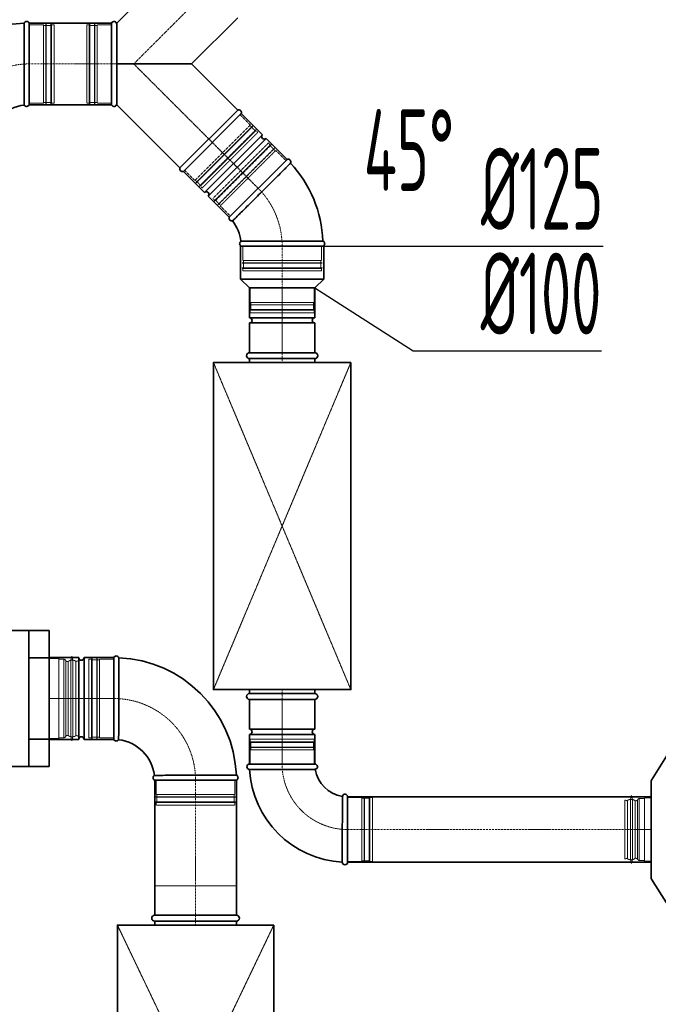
# Model space of a CAD drawing. Header units: millimetres. Extents: x 15940 to 92175, y -24684 to 227664.
# Tile 68 of 132: x 54362 to 55338, y 84953 to 86458. Entities that reach past the tile are written whole.
import ezdxf

# ---------------------------------------------------------------- set-up
doc = ezdxf.new("R2010")
doc.units = ezdxf.units.MM
doc.header["$LTSCALE"] = 0.05
for name, pattern in [('ACAD_ISO02W100', [15, 12, -3]), ('ACAD_ISO10W100', [18, 12, -3, 0, -3]), ('phl_thick', [0])]:
    doc.linetypes.add(name, pattern=pattern)
for name, color, linetype, lineweight in [('VZT_01 SUP (PŘÍVOD) - OBRYS', 5, 'Continuous', 35), ('VZT_02 SUP (PŘÍVOD) - OSA', 5, 'ACAD_ISO10W100', 5), ('VZT_05 ETA (ODVOD) - OBRYS', 6, 'Continuous', 35), ('VZT_06 ETA (ODVOD) - OSA', 6, 'ACAD_ISO10W100', 5), ('VZT_30 DISTRIBUČNÍ PRVKY - OBRYS', 1, 'Continuous', 35), ('VZT_35 TLUMIČE HLUKU - OBRYS', 1, 'Continuous', 35), ('VZT_36 TLUMIČE HLUKU - OSA', 1, 'ACAD_ISO10W100', 5), ('VZT_37 TLUMIČE HLUKU - DETAIL', 8, 'ACAD_ISO02W100', 5), ('VZT_60_KOTY - DIMENZE', 7, 'Continuous', 5)]:
    doc.layers.add(name, color=color, linetype=linetype, lineweight=lineweight)
for name, color, linetype, lineweight, plot in [('VZT_03 SUP (PŘÍVOD) - NETISK', 8, 'ACAD_ISO02W100', 5, False), ('VZT_07 ETA (ODVOD) - NETISK', 8, 'ACAD_ISO02W100', 5, False), ('VZT_34 DISTRIBUČNÍ PRVKY - NETISK', 8, 'ACAD_ISO02W100', 5, False), ('VZT_39 TLUMIČE HLUKU - NETISK', 8, 'ACAD_ISO02W100', 5, False)]:
    doc.layers.add(name, color=color, linetype=linetype, lineweight=lineweight, plot=plot)
doc.styles.add('EVORA_125', font='isocp.shx', dxfattribs={"width": 0.6, "height": 125})

msp = doc.modelspace()

# ---------------------------------------------------------------- linework, layer by layer
at = {"layer": 'VZT_01 SUP (PŘÍVOD) - OBRYS'}
for p, q in [((54510.2, 86453), (54606.7, 86549.5)), ((54624.5, 86390.5), (54695.1, 86461.1)), ((54376.3, 86453), (54376.3, 86328)), ((54502.2, 86328), (54502.2, 86453)), ((54510.2, 86447.5), (54510.2, 86453)), ((54510.2, 86333.4), (54510.2, 86447.5)), ((54536.1, 86390.5), (54510.2, 86390.5)), ((54624.5, 86390.5), (54536.1, 86390.5)), ((54695.1, 86319.9), (54624.5, 86390.5)), ((54510.2, 86333.4), (54510.2, 86328)), ((54606.7, 86231.5), (54510.2, 86328)), ((54695.1, 86319.9), (54606.7, 86231.5)), ((54700.5, 86314.5), (54612.1, 86226.1)), ((54612.1, 86226.1), (54700.5, 86314.5)), ((54700.5, 86314.5), (54732.7, 86282.3)), ((54732.7, 86282.3), (54644.3, 86193.9)), ((54738.4, 86276.6), (54650, 86188.2)), ((54738.4, 86276.6), (54770.5, 86244.5)), ((54770.5, 86244.5), (54682.1, 86156.1)), ((54770.5, 86244.5), (54682.1, 86156.1)), ((54612.1, 86226.1), (54644.3, 86193.9)), ((54650, 86188.2), (54682.1, 86156.1)), ((54699.4, 86111.9), (54826.4, 86111.9)), ((54699.4, 86111.9), (54699.4, 86061.4)), ((54700.4, 86111.9), (54825.4, 86111.9)), ((54826.4, 86111.9), (54826.4, 86061.4)), ((54699.4, 86061.4), (54826.4, 86061.4)), ((54712.9, 86047.9), (54699.4, 86061.4)), ((54812.9, 86047.9), (54826.4, 86061.4)), ((54812.9, 86047.9), (54712.9, 86047.9)), ((54712.9, 86002.4), (54712.9, 86047.9)), ((54712.9, 86047.9), (54812.9, 86047.9)), ((54812.9, 86002.4), (54812.9, 86047.9)), ((54812.9, 86002.4), (54712.9, 86002.4)), ((54812.9, 85994.4), (54712.9, 85994.4)), ((54712.9, 85948.9), (54712.9, 85994.4)), ((54812.9, 85948.9), (54812.9, 85994.4)), ((54812.9, 85948.9), (54712.9, 85948.9)), ((54812.9, 85418.9), (54712.9, 85418.9)), ((54712.9, 85373.4), (54712.9, 85418.9)), ((54812.9, 85373.4), (54812.9, 85418.9)), ((54812.9, 85373.4), (54712.9, 85373.4)), ((54812.9, 85365.4), (54712.9, 85365.4)), ((54712.9, 85319.9), (54712.9, 85365.4)), ((54812.9, 85319.9), (54812.9, 85365.4)), ((54812.9, 85319.9), (54712.9, 85319.9)), ((54712.9, 85319.9), (54812.9, 85319.9)), ((54712.9, 85311.9), (54763.1, 85311.9)), ((54862.9, 85269.9), (54862.9, 85169.9)), ((54854.9, 85169.9), (54854.9, 85220))]:
    msp.add_line(p, q, dxfattribs=at)
for points in [[(54376.3, 86453), (54502.2, 86453)], [(54376.3, 86328), (54502.2, 86328)], [(55326.7, 85269.9), (54862.9, 85269.9)], [(55326.7, 85169.9), (54862.9, 85169.9)]]:
    msp.add_lwpolyline(points, dxfattribs=at)
for centre, radius, start, end in [((54376.3, 86265.5), 187.5, 92.3607, 177.6393), ((54372.4, 86451.3), 4.17, 23.4678, 158.8928), ((54506.1, 86451.3), 4.17, 2.2285, 156.5322), ((54376.3, 86265.5), 62.5, 96.8302, 173.1698), ((54372.4, 86329.6), 4.17, 210.2981, 336.5322), ((54506.1, 86329.6), 4.17, 203.4678, 357.7715), ((54696.6, 86316), 4.17, 338.4678, 111.5322), ((54735.5, 86279.5), 4, 135, 315), ((54772.1, 86240.6), 4.17, 336.1072, 111.5322), ((54637.9, 86111.9), 187.5, 2.3607, 42.6393), ((54610.6, 86230), 4.17, 158.4678, 291.5322), ((54647.1, 86191.1), 4, 315, 135), ((54686, 86154.5), 4.17, 158.4678, 284.7019), ((54637.9, 86111.9), 62.5, 6.8302, 38.1698), ((54702.1, 86115.7), 4.17, 120.2981, 246.5322), ((54823.8, 86115.7), 4.17, 293.4678, 68.8928), ((54712.9, 85998.4), 4, 270, 90), ((54812.9, 85998.4), 4, 90, 270), ((54712.9, 85369.4), 4, 270, 90), ((54812.9, 85369.4), 4, 90, 270), ((54712.9, 85315.9), 4, 90, 270), ((54812.9, 85315.9), 4, 279.1478, 90), ((54862.9, 85319.9), 150, 183.0572, 266.9428), ((54862.9, 85319.9), 50, 189.1478, 260.8522), ((54858.9, 85269.9), 4, 0, 170.8522), ((54858.9, 85169.9), 4, 180, 0)]:
    msp.add_arc(centre, radius, start, end, dxfattribs=at)
for points, knots in [([(54368.8, 86327.5), (54368.8, 86327.5), (54368.8, 86327.6), (54368.8, 86327.9), (54368.8, 86328.2), (54368.8, 86329.3), (54368.8, 86330.1), (54368.8, 86333.2), (54368.8, 86336.3), (54368.7, 86345.3), (54368.7, 86351.4), (54368.7, 86365.6), (54368.6, 86373.4), (54368.6, 86389.6), (54368.6, 86397.8), (54368.6, 86413.7), (54368.6, 86421.2), (54368.5, 86434.3), (54368.5, 86439.9), (54368.5, 86446.9), (54368.5, 86449), (54368.5, 86452), (54368.5, 86452.8), (54368.5, 86452.8)], [197.067977, 197.067977, 197.067977, 197.067977, 201.792196, 201.792196, 209.190204, 209.190204, 218.040239, 218.040239, 237.760854, 237.760854, 262.206108, 262.206108, 286.831239, 286.831239, 311.323072, 311.323072, 335.946087, 335.946087, 360.704397, 360.704397, 377.088273, 377.088273, 394.105327, 394.105327, 394.105327, 394.105327]), ([(54687.1, 86150.5), (54687.1, 86150.5), (54687.1, 86150.5), (54687.3, 86150.8), (54687.6, 86151), (54688.3, 86151.7), (54688.9, 86152.3), (54691.1, 86154.5), (54693.4, 86156.7), (54699.7, 86163), (54704.1, 86167.3), (54714.1, 86177.3), (54719.6, 86182.8), (54731.1, 86194.2), (54737, 86200), (54748.2, 86211.2), (54753.5, 86216.5), (54762.8, 86225.8), (54766.8, 86229.8), (54771.7, 86234.7), (54773.2, 86236.2), (54775.3, 86238.3), (54775.9, 86238.9), (54775.9, 86238.9)], [197.067977, 197.067977, 197.067977, 197.067977, 201.792196, 201.792196, 209.190204, 209.190204, 218.040239, 218.040239, 237.760854, 237.760854, 262.206108, 262.206108, 286.831239, 286.831239, 311.323072, 311.323072, 335.946087, 335.946087, 360.704397, 360.704397, 377.088273, 377.088273, 394.105327, 394.105327, 394.105327, 394.105327]), ([(54825.3, 86119.6), (54825.3, 86119.6), (54823.7, 86119.6), (54817.5, 86119.6), (54813, 86119.6), (54801.6, 86119.6), (54794.8, 86119.6), (54779.9, 86119.6), (54771.9, 86119.5), (54755.6, 86119.5), (54747.6, 86119.5), (54732.5, 86119.5), (54725.5, 86119.4), (54713.7, 86119.4), (54708.9, 86119.4), (54702.1, 86119.3), (54700.2, 86119.3), (54700, 86119.3), (54700, 86119.3), (54700, 86119.3)], [0, 0, 0, 0, 24.392784, 24.392784, 48.777002, 48.777002, 73.152705, 73.152705, 97.508329, 97.508329, 121.831482, 121.831482, 146.180287, 146.180287, 170.775455, 170.775455, 195.53354, 195.53354, 197.168564, 197.168564, 197.168564, 197.168564]), ([(54763.1, 85311.9), (54769.5, 85311.9), (54775.8, 85311.9), (54787.8, 85311.9), (54793.4, 85311.9), (54802.9, 85311.9), (54806.7, 85311.9), (54812, 85311.9), (54813.4, 85311.9), (54813.6, 85311.9), (54813.6, 85311.9), (54813.6, 85311.9)], [78.71119, 78.71119, 78.71119, 78.71119, 97.804615, 97.804615, 117.523893, 117.523893, 137.264303, 137.264303, 156.831737, 156.831737, 157.874915, 157.874915, 157.874915, 157.874915]), ([(54855, 85270.5), (54855, 85270.5), (54855, 85269.4), (54855, 85264.9), (54855, 85261.4), (54855, 85252.6), (54855, 85247.2), (54854.9, 85235.3), (54854.9, 85228.8), (54854.9, 85221.5), (54854.9, 85220.8), (54854.9, 85220)], [157.874915, 157.874915, 157.874915, 157.874915, 176.103874, 176.103874, 195.460379, 195.460379, 215.101284, 215.101284, 234.82164, 234.82164, 237.034743, 237.034743, 237.034743, 237.034743])]:
    msp.add_open_spline(points, degree=3, knots=knots, dxfattribs=at)
at = {"layer": 'VZT_02 SUP (PŘÍVOD) - OSA'}
for points in [[(54536.1, 86390.5), (54656.3, 86510.7)], [(54656.3, 86270.3), (54536.1, 86390.5), (54502.2, 86390.5)], [(54656.3, 86270.3), (54726.3, 86200.3)], [(54762.9, 85948.9), (54762.9, 86047.9)], [(54762.9, 85319.9), (54762.9, 85418.9)]]:
    msp.add_lwpolyline(points, dxfattribs=at)
at = {"layer": 'VZT_02 SUP (PŘÍVOD) - OSA', "ltscale": 0.3}
for points in [[(54251.3, 86265.5), (54251.3, 86265.5, -0.414214), (54376.3, 86390.5), (54376.3, 86390.5)], [(54762.9, 86111.9), (54762.9, 86111.9, 0.198912), (54726.3, 86200.3, 0.198912)], [(54862.9, 85219.9), (54862.9, 85219.9, -0.414214), (54762.9, 85319.9), (54762.9, 85319.9)]]:
    msp.add_lwpolyline(points, format="xyb", dxfattribs=at)
at = {"layer": 'VZT_02 SUP (PŘÍVOD) - OSA', "ltscale": 5}
for points in [[(54502.2, 86390.5), (54376.3, 86390.5)], [(54862.9, 85219.9), (55326.7, 85219.9)]]:
    msp.add_lwpolyline(points, dxfattribs=at)
at = {"layer": 'VZT_02 SUP (PŘÍVOD) - OSA', "ltscale": 0.3}
msp.add_lwpolyline([(54762.9, 86111.9), (54762.9, 86047.9)], dxfattribs=at)
at = {"layer": 'VZT_03 SUP (PŘÍVOD) - NETISK', "ltscale": 0.4}
for p, q in [((54376.3, 86450.5), (54398.3, 86450.5)), ((54398.3, 86450.5), (54398.3, 86330.5)), ((54398.3, 86449.5), (54401.8, 86449.5)), ((54401.8, 86451.5), (54401.8, 86329.5)), ((54401.8, 86451.5), (54402.3, 86451.5)), ((54402.3, 86451.5), (54402.3, 86329.5)), ((54402.3, 86449.5), (54409.3, 86449.5)), ((54409.3, 86451.5), (54409.3, 86329.5)), ((54409.3, 86451.5), (54409.8, 86451.5)), ((54409.8, 86451.5), (54409.8, 86329.5)), ((54409.8, 86449.5), (54410.3, 86449.5)), ((54410.3, 86450.5), (54410.3, 86330.5)), ((54410.3, 86450.5), (54414.3, 86450.5)), ((54414.3, 86450.5), (54414.3, 86330.5)), ((54464.2, 86330.5), (54464.2, 86450.5)), ((54468.2, 86450.5), (54464.2, 86450.5)), ((54468.2, 86330.5), (54468.2, 86450.5)), ((54468.7, 86449.5), (54468.2, 86449.5)), ((54468.7, 86329.5), (54468.7, 86451.5)), ((54469.2, 86451.5), (54468.7, 86451.5)), ((54469.2, 86329.5), (54469.2, 86451.5)), ((54476.2, 86449.5), (54469.2, 86449.5)), ((54476.2, 86329.5), (54476.2, 86451.5)), ((54476.7, 86451.5), (54476.2, 86451.5)), ((54476.7, 86329.5), (54476.7, 86451.5)), ((54480.2, 86449.5), (54476.7, 86449.5)), ((54480.2, 86330.5), (54480.2, 86450.5)), ((54502.2, 86450.5), (54480.2, 86450.5)), ((54376.3, 86330.5), (54398.3, 86330.5)), ((54398.3, 86331.5), (54401.8, 86331.5)), ((54401.8, 86329.5), (54402.3, 86329.5)), ((54402.3, 86331.5), (54409.3, 86331.5)), ((54409.3, 86329.5), (54409.8, 86329.5)), ((54409.8, 86331.5), (54410.3, 86331.5)), ((54410.3, 86330.5), (54414.3, 86330.5)), ((54468.2, 86330.5), (54464.2, 86330.5)), ((54468.7, 86331.5), (54468.2, 86331.5)), ((54469.2, 86329.5), (54468.7, 86329.5)), ((54476.2, 86331.5), (54469.2, 86331.5)), ((54476.7, 86329.5), (54476.2, 86329.5)), ((54480.2, 86331.5), (54476.7, 86331.5)), ((54502.2, 86330.5), (54480.2, 86330.5)), ((54714.3, 86297.1), (54698.8, 86312.7)), ((54629.5, 86212.3), (54714.3, 86297.1)), ((54631.2, 86209.1), (54717.5, 86295.4)), ((54631.6, 86208.7), (54717.9, 86295)), ((54716.1, 86294), (54713.6, 86296.4)), ((54717.9, 86295), (54717.5, 86295.4)), ((54636.5, 86203.8), (54722.8, 86290.1)), ((54636.9, 86203.4), (54723.2, 86289.7)), ((54637.9, 86203.8), (54722.8, 86288.6)), ((54640.8, 86201), (54725.6, 86285.8)), ((54721.4, 86288.6), (54716.4, 86293.6)), ((54722.1, 86287.9), (54721.7, 86288.3)), ((54723.2, 86289.7), (54722.8, 86290.1)), ((54725.6, 86285.8), (54722.8, 86288.6)), ((54741.9, 86269.6), (54657, 86184.7)), ((54745.8, 86267.1), (54659.5, 86180.8)), ((54746.1, 86266.7), (54659.9, 86180.5)), ((54744.7, 86266.7), (54659.9, 86181.9)), ((54744.7, 86266.7), (54741.9, 86269.6)), ((54744.4, 86265.7), (54744, 86266)), ((54749.7, 86260.4), (54744.7, 86265.3)), ((54746.1, 86266.7), (54745.8, 86267.1)), ((54751.1, 86261.8), (54664.8, 86175.5)), ((54751.4, 86261.4), (54665.2, 86175.2)), ((54753.2, 86258.2), (54668.4, 86173.4)), ((54752.5, 86257.5), (54750, 86260)), ((54751.4, 86261.4), (54751.1, 86261.8)), ((54768.8, 86242.7), (54753.2, 86258.2)), ((54629.5, 86212.3), (54613.9, 86227.8)), ((54632.6, 86210.5), (54630.2, 86213)), ((54631.6, 86208.7), (54631.2, 86209.1)), ((54637.9, 86205.2), (54633, 86210.2)), ((54638.7, 86204.5), (54638.3, 86204.9)), ((54636.9, 86203.4), (54636.5, 86203.8)), ((54640.8, 86201), (54637.9, 86203.8)), ((54659.9, 86181.9), (54657, 86184.7)), ((54659.9, 86180.5), (54659.5, 86180.8)), ((54660.9, 86182.2), (54660.6, 86182.6)), ((54666.2, 86176.9), (54661.3, 86181.9)), ((54665.2, 86175.2), (54664.8, 86175.5)), ((54669.1, 86174.1), (54666.6, 86176.6)), ((54683.9, 86157.8), (54668.4, 86173.4)), ((54702.9, 86111.9), (54702.9, 86089.9)), ((54822.9, 86111.9), (54822.9, 86089.9)), ((54701.9, 86086.4), (54823.9, 86086.4)), ((54701.9, 86086.4), (54701.9, 86085.9)), ((54701.9, 86085.9), (54823.9, 86085.9)), ((54702.9, 86089.9), (54822.9, 86089.9)), ((54703.9, 86089.9), (54703.9, 86086.4)), ((54703.9, 86085.9), (54703.9, 86078.9)), ((54821.9, 86089.9), (54821.9, 86086.4)), ((54821.9, 86085.9), (54821.9, 86078.9)), ((54823.9, 86086.4), (54823.9, 86085.9)), ((54701.9, 86078.9), (54823.9, 86078.9)), ((54701.9, 86078.9), (54701.9, 86078.4)), ((54701.9, 86078.4), (54823.9, 86078.4)), ((54702.9, 86077.9), (54822.9, 86077.9)), ((54702.9, 86077.9), (54702.9, 86073.9)), ((54702.9, 86073.9), (54822.9, 86073.9)), ((54703.9, 86078.4), (54703.9, 86077.9)), ((54821.9, 86078.4), (54821.9, 86077.9)), ((54822.9, 86077.9), (54822.9, 86073.9)), ((54823.9, 86078.9), (54823.9, 86078.4)), ((54713.9, 86025.9), (54713.9, 86047.9)), ((54811.9, 86025.9), (54811.9, 86047.9)), ((54811.9, 86025.9), (54713.9, 86025.9)), ((54714.9, 86022.4), (54714.9, 86025.9)), ((54810.9, 86022.4), (54810.9, 86025.9)), ((54812.9, 86022.4), (54712.9, 86022.4)), ((54712.9, 86021.9), (54712.9, 86022.4)), ((54812.9, 86021.9), (54712.9, 86021.9)), ((54812.9, 86014.9), (54712.9, 86014.9)), ((54712.9, 86014.4), (54712.9, 86014.9)), ((54812.9, 86014.4), (54712.9, 86014.4)), ((54811.9, 86013.9), (54713.9, 86013.9)), ((54713.9, 86009.9), (54713.9, 86013.9)), ((54811.9, 86009.9), (54713.9, 86009.9)), ((54714.9, 86014.9), (54714.9, 86021.9)), ((54714.9, 86013.9), (54714.9, 86014.4)), ((54810.9, 86014.9), (54810.9, 86021.9)), ((54810.9, 86013.9), (54810.9, 86014.4)), ((54811.9, 86009.9), (54811.9, 86013.9)), ((54812.9, 86021.9), (54812.9, 86022.4)), ((54812.9, 86014.4), (54812.9, 86014.9)), ((54712.9, 85353.4), (54812.9, 85353.4)), ((54712.9, 85352.9), (54712.9, 85353.4)), ((54712.9, 85352.9), (54812.9, 85352.9)), ((54713.9, 85357.9), (54811.9, 85357.9)), ((54713.9, 85353.9), (54713.9, 85357.9)), ((54713.9, 85353.9), (54811.9, 85353.9)), ((54714.9, 85353.4), (54714.9, 85353.9)), ((54714.9, 85345.9), (54714.9, 85352.9)), ((54810.9, 85353.4), (54810.9, 85353.9)), ((54810.9, 85345.9), (54810.9, 85352.9)), ((54811.9, 85353.9), (54811.9, 85357.9)), ((54812.9, 85352.9), (54812.9, 85353.4)), ((54712.9, 85345.9), (54812.9, 85345.9)), ((54712.9, 85345.4), (54712.9, 85345.9)), ((54712.9, 85345.4), (54812.9, 85345.4)), ((54713.9, 85341.9), (54811.9, 85341.9)), ((54713.9, 85319.9), (54713.9, 85341.9)), ((54714.9, 85341.9), (54714.9, 85345.4)), ((54810.9, 85341.9), (54810.9, 85345.4)), ((54811.9, 85319.9), (54811.9, 85341.9)), ((54812.9, 85345.4), (54812.9, 85345.9)), ((54884.9, 85268.9), (54862.9, 85268.9)), ((54884.9, 85170.9), (54884.9, 85268.9)), ((54888.4, 85267.9), (54884.9, 85267.9)), ((54888.4, 85169.9), (54888.4, 85269.9)), ((54888.9, 85269.9), (54888.4, 85269.9)), ((54888.9, 85169.9), (54888.9, 85269.9)), ((54895.9, 85267.9), (54888.9, 85267.9)), ((54895.9, 85169.9), (54895.9, 85269.9)), ((54896.4, 85269.9), (54895.9, 85269.9)), ((54896.4, 85169.9), (54896.4, 85269.9)), ((54896.9, 85267.9), (54896.4, 85267.9)), ((54896.9, 85170.9), (54896.9, 85268.9)), ((54900.9, 85268.9), (54896.9, 85268.9)), ((54900.9, 85170.9), (54900.9, 85268.9)), ((54884.9, 85170.9), (54862.9, 85170.9)), ((54888.4, 85171.9), (54884.9, 85171.9)), ((54888.9, 85169.9), (54888.4, 85169.9)), ((54895.9, 85171.9), (54888.9, 85171.9)), ((54896.4, 85169.9), (54895.9, 85169.9)), ((54896.9, 85171.9), (54896.4, 85171.9)), ((54900.9, 85170.9), (54896.9, 85170.9))]:
    msp.add_line(p, q, dxfattribs=at)
for points in [[(54441.5, 85484.9), (54440, 85478.9, 0.058981), (54440, 85478.3), (54440, 85420.2)], [(54441.5, 85484.9), (54442.9, 85479.1, -0.060863), (54443, 85478.5), (54443, 85420.2)], [(54421.6, 85480.2), (54429.4, 85480.2, -0.291473), (54431.8, 85478.7, -0.291473)], [(54441.5, 85355.6), (54440, 85361.6, -0.058981), (54440, 85362.2), (54440, 85420.2)], [(54441.5, 85355.6), (54442.9, 85361.4, 0.060863), (54443, 85362), (54443, 85420.2)], [(54421.6, 85360.2), (54429.4, 85360.2, 0.291473), (54431.8, 85361.8, 0.291473)]]:
    msp.add_lwpolyline(points, format="xyb", dxfattribs=at)
for points in [[(54406.6, 85359.2), (54421.6, 85359.2), (54421.6, 85481.2), (54406.6, 85481.2)], [(54406.6, 85359.2), (54406.6, 85481.2)], [(54429.4, 85480.2), (54429.4, 85420.2)], [(54432.1, 85478.3), (54432.1, 85420.2)], [(54435.7, 85476.6), (54435.7, 85420.2)], [(54447.4, 85477.4), (54447.4, 85420.2)], [(54447.6, 85476.5), (54451.6, 85477.9), (54451.6, 85420.2)], [(54429.4, 85360.2), (54429.4, 85420.2)], [(54432.1, 85362.2), (54432.1, 85420.2)], [(54435.7, 85363.8), (54435.7, 85420.2)], [(54447.4, 85363.1), (54447.4, 85420.2)], [(54447.6, 85364), (54451.6, 85362.6), (54451.6, 85420.2)]]:
    msp.add_lwpolyline(points, dxfattribs=at)
for centre, radius, start, end in [((54435.3, 85480.5), 3.88, 207.4993, 276.6735), ((54442.1, 85468.4), 10.5, 59.7176, 127.8378), ((54435.3, 85360), 3.88, 83.3265, 152.5007), ((54442.1, 85372.1), 10.5, 232.1622, 300.2824)]:
    msp.add_arc(centre, radius, start, end, dxfattribs=at)
at = {"layer": 'VZT_05 ETA (ODVOD) - OBRYS'}
for p, q in [((54406.6, 85357.7), (54406.6, 85482.7)), ((54406.6, 85482.7), (54452.1, 85482.7)), ((54452.1, 85357.7), (54452.1, 85482.7)), ((54460.1, 85357.7), (54460.1, 85482.7)), ((54460.1, 85482.7), (54505.6, 85482.7)), ((54505.6, 85357.7), (54505.6, 85482.7)), ((54505.6, 85357.7), (54505.6, 85482.7)), ((54406.6, 85357.7), (54452.1, 85357.7)), ((54460.1, 85357.7), (54505.6, 85357.7)), ((54693.1, 85295.2), (54568.1, 85295.2))]:
    msp.add_line(p, q, dxfattribs=at)
for points in [[(54127, 85524), (54375.6, 85524)], [(54375.6, 85482.5), (54406.6, 85482.5)], [(54375.6, 85357.9), (54406.6, 85357.9)], [(54127, 85316.4), (54375.6, 85316.4)], [(54568.1, 85088.8), (54568.1, 85295.2)], [(54693.1, 85088.8), (54693.1, 85295.2)]]:
    msp.add_lwpolyline(points, dxfattribs=at)
msp.add_lwpolyline([(54406.6, 85316.4), (54375.6, 85316.4), (54375.6, 85524), (54406.6, 85524)], close=True, dxfattribs=at)
for centre, radius, start, end in [((54456.1, 85482.7), 4, 180, 0), ((54509.4, 85481.1), 4.17, 21.1072, 156.5322), ((54505.6, 85295.2), 187.5, 2.3607, 87.6393), ((54456.1, 85357.7), 4, 0, 180), ((54509.4, 85359.4), 4.17, 203.4678, 329.7019), ((54505.6, 85295.2), 62.5, 6.8302, 83.1698), ((54569.7, 85299.1), 4.17, 120.2981, 246.5322), ((54691.4, 85299.1), 4.17, 293.4678, 68.8928)]:
    msp.add_arc(centre, radius, start, end, dxfattribs=at)
for points, knots in [([(54513, 85357.3), (54513, 85357.3), (54513, 85358.9), (54513.1, 85365), (54513.1, 85369.5), (54513.1, 85380.9), (54513.2, 85387.7), (54513.2, 85402.7), (54513.2, 85410.8), (54513.2, 85427.1), (54513.3, 85435.2), (54513.3, 85450.4), (54513.3, 85457.4), (54513.3, 85469.2), (54513.3, 85473.9), (54513.3, 85480.5), (54513.3, 85482.3), (54513.3, 85482.6), (54513.3, 85482.6), (54513.3, 85482.6)], [0, 0, 0, 0, 24.235852, 24.235852, 48.531845, 48.531845, 73.024415, 73.024415, 97.570898, 97.570898, 122.078339, 122.078339, 146.53579, 146.53579, 170.957495, 170.957495, 195.359468, 195.359468, 197.168246, 197.168246, 197.168246, 197.168246]), ([(54567.6, 85302.7), (54567.6, 85302.7), (54567.7, 85302.7), (54568, 85302.7), (54568.3, 85302.7), (54569.4, 85302.7), (54570.2, 85302.7), (54573.3, 85302.7), (54576.4, 85302.7), (54585.4, 85302.8), (54591.5, 85302.8), (54605.7, 85302.8), (54613.5, 85302.9), (54629.7, 85302.9), (54637.9, 85302.9), (54653.8, 85302.9), (54661.3, 85302.9), (54674.4, 85303), (54680, 85303), (54687, 85303), (54689.1, 85303), (54692.1, 85303), (54692.9, 85303), (54692.9, 85303)], [197.067977, 197.067977, 197.067977, 197.067977, 201.792196, 201.792196, 209.190204, 209.190204, 218.040239, 218.040239, 237.760854, 237.760854, 262.206108, 262.206108, 286.831239, 286.831239, 311.323072, 311.323072, 335.946087, 335.946087, 360.704397, 360.704397, 377.088273, 377.088273, 394.105327, 394.105327, 394.105327, 394.105327])]:
    msp.add_open_spline(points, degree=3, knots=knots, dxfattribs=at)
at = {"layer": 'VZT_06 ETA (ODVOD) - OSA'}
msp.add_lwpolyline([(54406.6, 85420.2), (54505.6, 85420.2)], dxfattribs=at)
at = {"layer": 'VZT_06 ETA (ODVOD) - OSA', "ltscale": 0.3}
msp.add_lwpolyline([(54505.6, 85420.2), (54505.6, 85420.2, -0.414214), (54630.6, 85295.2), (54630.6, 85295.2)], format="xyb", dxfattribs=at)
at = {"layer": 'VZT_06 ETA (ODVOD) - OSA', "ltscale": 5}
msp.add_lwpolyline([(54630.6, 85295.2), (54630.6, 85088.8)], dxfattribs=at)
at = {"layer": 'VZT_07 ETA (ODVOD) - NETISK', "ltscale": 0.4}
for p, q in [((54467.6, 85360.2), (54467.6, 85480.2)), ((54471.6, 85480.2), (54467.6, 85480.2)), ((54471.6, 85360.2), (54471.6, 85480.2)), ((54472.1, 85479.2), (54471.6, 85479.2)), ((54472.1, 85359.2), (54472.1, 85481.2)), ((54472.6, 85481.2), (54472.1, 85481.2)), ((54472.6, 85359.2), (54472.6, 85481.2)), ((54479.6, 85479.2), (54472.6, 85479.2)), ((54479.6, 85359.2), (54479.6, 85481.2)), ((54480.1, 85481.2), (54479.6, 85481.2)), ((54480.1, 85359.2), (54480.1, 85481.2)), ((54483.6, 85479.2), (54480.1, 85479.2)), ((54483.6, 85360.2), (54483.6, 85480.2)), ((54505.6, 85480.2), (54483.6, 85480.2)), ((54472.1, 85361.2), (54471.6, 85361.2)), ((54479.6, 85361.2), (54472.6, 85361.2)), ((54483.6, 85361.2), (54480.1, 85361.2)), ((54471.6, 85360.2), (54467.6, 85360.2)), ((54472.6, 85359.2), (54472.1, 85359.2)), ((54480.1, 85359.2), (54479.6, 85359.2)), ((54505.6, 85360.2), (54483.6, 85360.2)), ((54570.6, 85295.2), (54570.6, 85273.2)), ((54690.6, 85295.2), (54690.6, 85273.2)), ((54690.6, 85273.2), (54570.6, 85273.2)), ((54571.6, 85273.2), (54571.6, 85269.7)), ((54689.6, 85273.2), (54689.6, 85269.7)), ((54691.6, 85269.7), (54569.6, 85269.7)), ((54569.6, 85269.7), (54569.6, 85269.2)), ((54691.6, 85269.2), (54569.6, 85269.2)), ((54691.6, 85262.2), (54569.6, 85262.2)), ((54569.6, 85262.2), (54569.6, 85261.7)), ((54691.6, 85261.7), (54569.6, 85261.7)), ((54690.6, 85261.2), (54570.6, 85261.2)), ((54570.6, 85261.2), (54570.6, 85257.2)), ((54690.6, 85257.2), (54570.6, 85257.2)), ((54571.6, 85269.2), (54571.6, 85262.2)), ((54571.6, 85261.7), (54571.6, 85261.2)), ((54689.6, 85269.2), (54689.6, 85262.2)), ((54689.6, 85261.7), (54689.6, 85261.2)), ((54690.6, 85261.2), (54690.6, 85257.2)), ((54691.6, 85269.7), (54691.6, 85269.2)), ((54691.6, 85262.2), (54691.6, 85261.7))]:
    msp.add_line(p, q, dxfattribs=at)
at = {"layer": 'VZT_30 DISTRIBUČNÍ PRVKY - OBRYS'}
msp.add_lwpolyline([(55352.7, 85336), (55327.3, 85295.6, 0.141374), (55326.7, 85293.5), (55326.7, 85146.2, 0.141374), (55327.3, 85144.1), (55352.7, 85103.8)], format="xyb", dxfattribs=at)
at = {"layer": 'VZT_34 DISTRIBUČNÍ PRVKY - NETISK'}
for points in [[(55296.8, 85272), (55295.4, 85266.3, 0.060863), (55295.3, 85265.6), (55295.3, 85219.9)], [(55296.8, 85272), (55298.2, 85266, -0.058981), (55298.3, 85265.4), (55298.3, 85219.9)], [(55316.7, 85267.4), (55308.8, 85267.4, 0.291473), (55306.4, 85265.8, 0.291473)], [(55296.8, 85167.7), (55295.4, 85173.5, -0.060863), (55295.3, 85174.1), (55295.3, 85219.9)], [(55296.8, 85167.7), (55298.2, 85173.7, 0.058981), (55298.3, 85174.3), (55298.3, 85219.9)], [(55316.7, 85172.4), (55308.8, 85172.4, -0.291473), (55306.4, 85173.9, -0.291473)]]:
    msp.add_lwpolyline(points, format="xyb", dxfattribs=at)
for points in [[(55290.6, 85263.6), (55286.7, 85265), (55286.7, 85219.9)], [(55290.8, 85264.5), (55290.8, 85219.9)], [(55302.5, 85263.8), (55302.5, 85219.9)], [(55306.2, 85265.4), (55306.2, 85219.9)], [(55308.8, 85267.4), (55308.8, 85219.9)], [(55326.7, 85171.4), (55316.7, 85171.4), (55316.7, 85268.4), (55326.7, 85268.4)], [(55326.7, 85171.4), (55326.7, 85268.4)], [(55290.6, 85176.1), (55286.7, 85174.7), (55286.7, 85219.9)], [(55290.8, 85175.2), (55290.8, 85219.9)], [(55302.5, 85176), (55302.5, 85219.9)], [(55306.2, 85174.3), (55306.2, 85219.9)], [(55308.8, 85172.4), (55308.8, 85219.9)]]:
    msp.add_lwpolyline(points, dxfattribs=at)
for centre, radius, start, end in [((55296.1, 85255.5), 10.5, 52.1622, 120.2824), ((55303, 85267.6), 3.88, 263.3265, 332.5007), ((55296.1, 85184.2), 10.5, 239.7176, 307.8378), ((55303, 85172.1), 3.88, 27.4993, 96.6735)]:
    msp.add_arc(centre, radius, start, end, dxfattribs=at)
at = {"layer": 'VZT_35 TLUMIČE HLUKU - OBRYS'}
for p, q in [((54712.9, 85948.9), (54812.9, 85948.9)), ((54712.9, 85418.9), (54812.9, 85418.9)), ((54568.1, 85088.8), (54693.1, 85088.8))]:
    msp.add_line(p, q, dxfattribs=at)
for points in [[(54867.9, 85933.9), (54867.9, 85433.9), (54657.9, 85433.9), (54657.9, 85933.9)], [(54750.1, 85073.8), (54750.1, 84573.8), (54511.1, 84573.8), (54511.1, 85073.8)]]:
    msp.add_lwpolyline(points, close=True, dxfattribs=at)
for points in [[(54712.9, 85939.9), (54812.9, 85939.9)], [(54712.9, 85939.9), (54712.9, 85933.9)], [(54812.9, 85939.9), (54812.9, 85933.9)], [(54712.9, 85427.9), (54712.9, 85433.9)], [(54712.9, 85427.9), (54812.9, 85427.9)], [(54812.9, 85427.9), (54812.9, 85433.9)], [(54568.1, 85079.8), (54693.1, 85079.8)], [(54568.1, 85079.8), (54568.1, 85073.8)], [(54693.1, 85079.8), (54693.1, 85073.8)]]:
    msp.add_lwpolyline(points, dxfattribs=at)
for centre, start, end in [((54712.9, 85944.4), 90, 270), ((54812.9, 85944.4), 270, 90), ((54712.9, 85423.4), 90, 270), ((54812.9, 85423.4), 270, 90), ((54568.1, 85084.3), 90, 270), ((54693.1, 85084.3), 270, 90)]:
    msp.add_arc(centre, 4.5, start, end, dxfattribs=at)
at = {"layer": 'VZT_36 TLUMIČE HLUKU - OSA', "ltscale": 5}
for points in [[(54762.9, 85948.9), (54762.9, 85933.9)], [(54762.9, 85948.9), (54762.9, 85933.9)], [(54762.9, 85948.9), (54762.9, 85933.9)], [(54762.9, 85418.9), (54762.9, 85433.9)], [(54630.6, 85088.8), (54630.6, 85073.8)]]:
    msp.add_lwpolyline(points, dxfattribs=at)
at = {"layer": 'VZT_37 TLUMIČE HLUKU - DETAIL', "lineweight": 5}
for points in [[(54867.9, 85933.9), (54657.9, 85433.9)], [(54867.9, 85433.9), (54657.9, 85933.9)], [(54750.1, 85073.8), (54511.1, 84573.8)], [(54750.1, 84573.8), (54511.1, 85073.8)]]:
    msp.add_lwpolyline(points, dxfattribs=at)
at = {"layer": 'VZT_39 TLUMIČE HLUKU - NETISK', "ltscale": 2}
for points in [[(54712.9, 85948.9), (54712.9, 85993.9), (54812.9, 85993.9), (54812.9, 85948.9)], [(54712.9, 85418.9), (54712.9, 85373.9), (54812.9, 85373.9), (54812.9, 85418.9)], [(54568.1, 85088.8), (54568.1, 85133.8), (54693.1, 85133.8), (54693.1, 85088.8)]]:
    msp.add_lwpolyline(points, dxfattribs=at)
at = {"layer": 'VZT_60_KOTY - DIMENZE', "linetype": 'ByBlock', "lineweight": -2}
for p, q in [((54963.2, 86111.9), (55013.2, 86111.9)), ((54963.2, 85951.9), (55013.2, 85951.9))]:
    msp.add_line(p, q, dxfattribs=at)
for points in [[(54826.4, 86111.9), (54963.2, 86111.9)], [(55013.2, 86111.9), (55253.8, 86111.9)], [(54812.9, 86047.9), (54963.2, 85951.9)], [(55013.2, 85951.9), (55250.8, 85951.9)]]:
    msp.add_lwpolyline(points, dxfattribs=at)

# ---------------------------------------------------------------- texts
at = {"layer": 'VZT_60_KOTY - DIMENZE', "linetype": 'phl_thick', "style": 'EVORA_125', "width": 0.6}
msp.add_text('45°', height=125, dxfattribs=at).set_placement((54887.6, 86196.3))
at = {"layer": 'VZT_60_KOTY - DIMENZE', "linetype": 'phl_thick', "char_height": 125, "attachment_point": 3, "style": 'EVORA_125'}
for s, insert in [('%%C125', (55253.8, 86261.9)), ('%%C100', (55250.8, 86101.9))]:
    msp.add_mtext(s, dxfattribs=dict(at, insert=insert))

doc.saveas('drawing.dxf')
